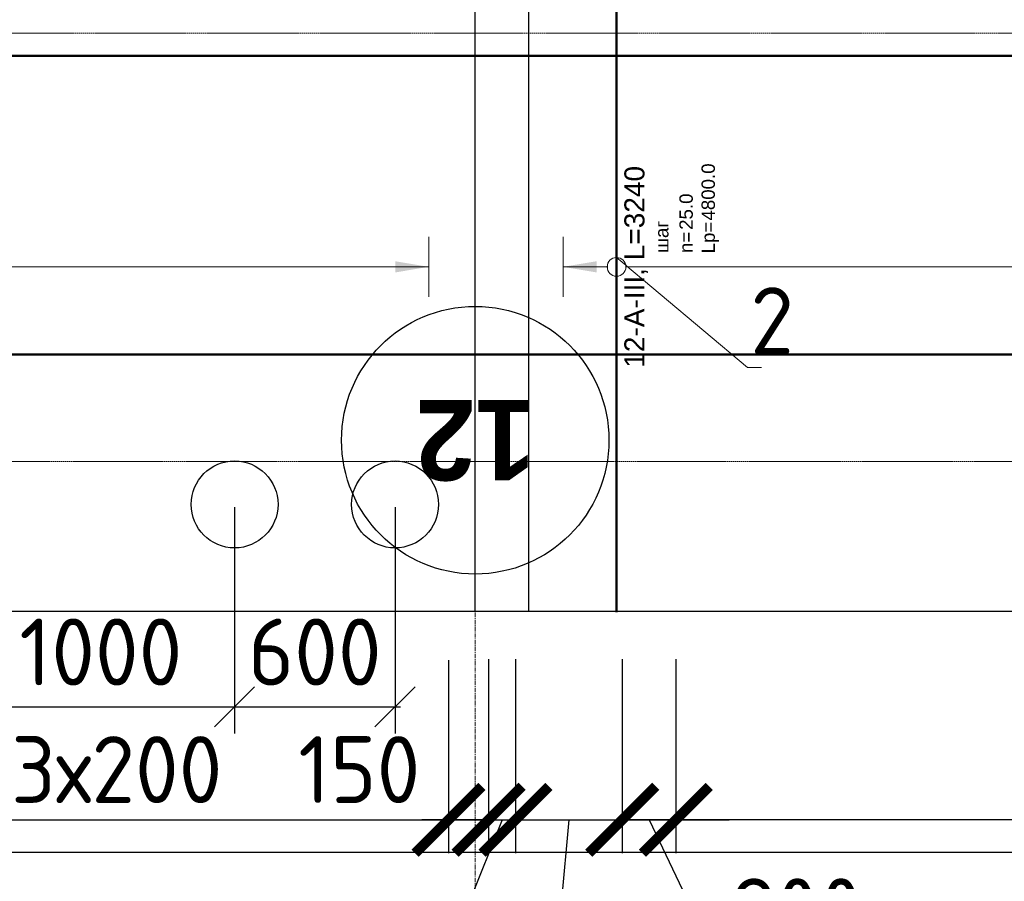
# Model space of a CAD drawing. Header units: millimetres. Extents: x 376598 to 1249954, y -318491 to -22134.
# Tile 228 of 256: x 614842 to 618523, y -32748 to -29528. Entities that reach past the tile are written whole.
import ezdxf
from ezdxf import colors
from ezdxf.entities.mleader import LeaderData, LeaderLine
from ezdxf.enums import TextEntityAlignment as Align
from ezdxf.math import Vec2, Vec3

# ---------------------------------------------------------------- set-up
doc = ezdxf.new("R2010")
doc.units = ezdxf.units.MM
doc.set_wipeout_variables(frame=1)
for name, pattern in [('______5', [1100, 800, -100, 100, -100]), ('________', [0]), ('ACAD_ISO02W100', [15, 12, -3]), ('осевая', [50.8, 31.75, -6.35, 6.35, -6.35])]:
    doc.linetypes.add(name, pattern=pattern)
for name, color, linetype, lineweight in [('Standard', 7, 'Continuous', 25), ('АрмСтер', 2, 'Continuous', 50), ('ВК_задание стр текст', 1, 'Continuous', 5), ('Оси', 40, '______5', 18), ('подоснова', 151, 'Continuous', 5), ('РАЗМЕРЫ', 1, 'Continuous', 9)]:
    doc.layers.add(name, color=color, linetype=linetype, lineweight=lineweight)
doc.layers.add('АрмСтер_атрибуты', color=2, linetype='Continuous', lineweight=0, plot=False)
doc.layers.add('пунктир', color=4, linetype='ACAD_ISO02W100')
doc.styles.add('Century Gothic', font='GOTHIC.TTF')
doc.styles.add('GOST-2.304_Type-B', font='GOST_Common.ttf')
doc.styles.get("Standard").update_dxf_attribs({"font": 'arial.ttf'})
doc.styles.add('Аннотативный', font='arial.ttf')
doc.dimstyles.new('М100', dxfattribs={"dimtxt": 250, "dimasz": 150, "dimexe": 100, "dimexo": 10, "dimgap": 80, "dimtad": 1, "dimdec": 0, "dimtxsty": 'GOST-2.304_Type-B', "dimblk": 'OBLIQUE', "dimcen": 2.5, "dimdle": 20, "dimclrd": 256, "dimclre": 256, "dimclrt": 256, "dimadec": 0, "dimazin": 0, "dimtfac": 1, "dimtdec": 0, "dimtmove": 0, "dimatfit": 3, "dimfxl": 150, "dimarcsym": 0})
doc.dimstyles.new('СПДС', dxfattribs={"dimscale": 100, "dimtxt": 2.5, "dimasz": 2.5, "dimexe": 1.25, "dimexo": 0, "dimtad": 1, "dimdec": 0, "dimtxsty": 'GOST-2.304_Type-B', "dimblk": 'ARCHTICK', "dimcen": 2.5, "dimdle": 2, "dimadec": 0, "dimazin": 2, "dimtfac": 0.75, "dimtdec": 0, "dimtmove": 1, "dimatfit": 3, "dimfxl": 1, "dimtolj": 1, "dimarcsym": 1})

# ---------------------------------------------------------------- blocks, each defined once
blk = doc.blocks.new('*U105')
at = {"layer": 'РАЗМЕРЫ'}
for p, q in [((112.5, 200), (-112.5, 200)), ((112.5, -2200), (-112.5, -2200))]:
    blk.add_line(p, q, dxfattribs=at)
at = {"layer": 'РАЗМЕРЫ', "ltscale": 15}
blk.add_line((0, -2200), (0, 200), dxfattribs=at)
at = {"layer": 'РАЗМЕРЫ'}
for points in [[(0, 200), (20.9, 74.8), (-20.9, 74.8)], [(0, -2200), (20.9, -2074.8), (-20.9, -2074.8)]]:
    blk.add_solid(points, dxfattribs=at)
at = {"layer": 'АрмСтер_атрибуты', "color": 215, "ltscale": 15, "style": 'Аннотативный'}
for s, p in [('шаг', (51.4, -194.2)), ('n=', (51.4, -285.1)), ('Lр=', (50.2, -367.8))]:
    blk.add_text(s, height=50, dxfattribs=at).set_placement(p)
at = {"layer": 'АрмСтер_атрибуты', "style": 'Аннотативный', "flags": 8}
blk.add_attdef('ПОЗ', (110, 29.6), '', height=75, dxfattribs=at)
at = {"layer": 'АрмСтер_атрибуты', "color": 215, "style": 'Аннотативный'}
for tag, p, flags in [('ШАГ', (190.9, -194.2), 10), ('КОЛ', (138, -285.1), 8), ('ШИРИНА', (172.9, -367.8), 8)]:
    blk.add_attdef(tag, p, '', height=50, dxfattribs=dict(at, flags=flags))
at = {"layer": 'АрмСтер_атрибуты', "flags": 9}
for tag, p in [('МАССА', (-2096, -410.5)), ('ОБОЗНАЧЕНИЕ', (-2096, -524.4))]:
    blk.add_attdef(tag, p, '', height=75, dxfattribs=at)
at = {"linetype": 'Continuous', "lineweight": 0}
blk.add_wipeout([(35, 0), (28.3, 20.6), (10.8, 33.3), (-10.8, 33.3), (-28.3, 20.6), (-35, 0), (-28.3, -20.6), (-10.8, -33.3), (10.8, -33.3), (28.3, -20.6)], dxfattribs=at)
at = {"color": 0, "linetype": 'ByBlock', "lineweight": -2, "ltscale": 100}
blk.add_line((-1290, 0), (1950, 0), dxfattribs=at)
at = {"layer": 'РАЗМЕРЫ'}
blk.add_circle((0, 0), 35, dxfattribs=at)
at = {"layer": 'АрмСтер_атрибуты', "style": 'Аннотативный', "flags": 8}
blk.add_attdef('НАИМЕНОВАНИЕ', text='', height=75, dxfattribs=at).set_placement((0, -29.3), align=Align.TOP_CENTER)
blk = doc.blocks.new('*U106')
at = {"layer": 'РАЗМЕРЫ'}
blk.add_line((112.5, 200), (-112.5, 200), dxfattribs=at)
at = {"layer": 'РАЗМЕРЫ', "ltscale": 15}
blk.add_line((0, -4600), (0, 200), dxfattribs=at)
at = {"layer": 'РАЗМЕРЫ'}
blk.add_solid([(0, 200), (20.9, 74.8), (-20.9, 74.8)], dxfattribs=at)
at = {"layer": 'АрмСтер_атрибуты', "color": 215, "ltscale": 15, "style": 'Аннотативный'}
for s, p in [('шаг', (51.4, -194.2)), ('n=', (51.4, -285.1)), ('Lр=', (50.2, -367.8))]:
    blk.add_text(s, height=50, dxfattribs=at).set_placement(p)
at = {"layer": 'АрмСтер_атрибуты', "style": 'Аннотативный', "flags": 8}
blk.add_attdef('ПОЗ', (110, 29.6), '', height=75, dxfattribs=at)
at = {"layer": 'АрмСтер_атрибуты', "color": 215, "style": 'Аннотативный'}
for tag, p, flags in [('ШАГ', (190.9, -194.2), 10), ('КОЛ', (138, -285.1), 8), ('ШИРИНА', (172.9, -367.8), 8)]:
    blk.add_attdef(tag, p, '', height=50, dxfattribs=dict(at, flags=flags))
at = {"layer": 'АрмСтер_атрибуты', "flags": 9}
for tag, p in [('МАССА', (-2096, -410.5)), ('ОБОЗНАЧЕНИЕ', (-2096, -524.4))]:
    blk.add_attdef(tag, p, '', height=75, dxfattribs=at)
at = {"linetype": 'Continuous', "lineweight": 0}
blk.add_wipeout([(35, 0), (28.3, 20.6), (10.8, 33.3), (-10.8, 33.3), (-28.3, 20.6), (-35, 0), (-28.3, -20.6), (-10.8, -33.3), (10.8, -33.3), (28.3, -20.6)], dxfattribs=at)
at = {"color": 0, "linetype": 'ByBlock', "lineweight": -2, "ltscale": 100}
blk.add_line((-1290, 0), (1950, 0), dxfattribs=at)
at = {"layer": 'РАЗМЕРЫ'}
blk.add_circle((0, 0), 35, dxfattribs=at)
at = {"layer": 'АрмСтер_атрибуты', "style": 'Аннотативный', "flags": 8}
blk.add_attdef('НАИМЕНОВАНИЕ', text='', height=75, dxfattribs=at).set_placement((0, -29.3), align=Align.TOP_CENTER)
blk = doc.blocks.new('*U151')
at = {"color": 0, "linetype": 'ByBlock', "lineweight": -2, "ltscale": 100}
blk.add_line((-4765, 0), (42535, 0), dxfattribs=at)
at = {"layer": 'АрмСтер_атрибуты', "flags": 9}
for tag, p in [('МАССА', (5724, 4389.5)), ('ОБОЗНАЧЕНИЕ', (5724, 4275.6))]:
    blk.add_attdef(tag, p, '', height=75, dxfattribs=at)
at = {"layer": 'АрмСтер_атрибуты', "style": 'Аннотативный', "flags": 8}
blk.add_attdef('ПОЗ', (110, 29.6), '', height=75, dxfattribs=at)
blk.add_attdef('НАИМЕНОВАНИЕ', text='', height=75, dxfattribs=at).set_placement((0, -29.3), align=Align.TOP_CENTER)
at = {"layer": 'АрмСтер_атрибуты', "color": 215, "style": 'Аннотативный'}
for tag, p, flags in [('ШАГ', (190.9, -194.2), 10), ('КОЛ', (138, -285.1), 8), ('ШИРИНА', (172.9, -367.8), 8)]:
    blk.add_attdef(tag, p, '', height=50, dxfattribs=dict(at, flags=flags))
blk = doc.blocks.new('*U769')
at = {"color": 0, "linetype": 'ByBlock', "lineweight": -2, "ltscale": 100}
blk.add_line((-7419.2, 0), (6395.8, 0), dxfattribs=at)
at = {"layer": 'АрмСтер_атрибуты', "flags": 9}
for tag, p in [('МАССА', (10369.8, 5389.5)), ('ОБОЗНАЧЕНИЕ', (10369.8, 5275.6))]:
    blk.add_attdef(tag, p, '', height=75, dxfattribs=at)
at = {"layer": 'АрмСтер_атрибуты', "style": 'Аннотативный', "flags": 8}
blk.add_attdef('ПОЗ', (110, 29.6), '', height=75, dxfattribs=at)
blk.add_attdef('НАИМЕНОВАНИЕ', text='', height=75, dxfattribs=at).set_placement((0, -29.3), align=Align.TOP_CENTER)
at = {"layer": 'АрмСтер_атрибуты', "color": 215, "style": 'Аннотативный'}
for tag, p, flags in [('ШАГ', (190.9, -194.2), 10), ('КОЛ', (138, -285.1), 8), ('ШИРИНА', (172.9, -367.8), 8)]:
    blk.add_attdef(tag, p, '', height=50, dxfattribs=dict(at, flags=flags))
blk = doc.blocks.new('_None')
blk = doc.blocks.new('_Oblique')
at = {"layer": 'пунктир', "color": 0, "lineweight": -2}
blk.add_line((-0.5, -0.5), (0.5, 0.5), dxfattribs=at)
blk = doc.blocks.new('*D2228')
at = {"layer": 'DEFPOINTS', "color": 0, "lineweight": 0, "ltscale": 100, "transparency": 16777216}
for p in [(615645.2, -31339.6), (614645.2, -31371.9), (615645.2, -32095.9)]:
    blk.add_point(p, dxfattribs=at)
at = {"layer": 'ВК_задание стр текст', "lineweight": -2, "ltscale": 100, "transparency": 16777216}
for p, q in [((615645.2, -31349.6), (615645.2, -32195.9)), ((614645.2, -31381.9), (614645.2, -32195.9)), ((614625.2, -32095.9), (615665.2, -32095.9))]:
    blk.add_line(p, q, dxfattribs=at)
at = {"layer": 'ВК_задание стр текст', "lineweight": -2, "ltscale": 100, "transparency": 16777216, "xscale": 150, "yscale": 150, "zscale": 150, "rotation": 180}
blk.add_blockref('_Oblique', (614645.2, -32095.9), dxfattribs=at)
at = {"layer": 'ВК_задание стр текст', "lineweight": -2, "ltscale": 100, "transparency": 16777216, "xscale": 150, "yscale": 150, "zscale": 150}
blk.add_blockref('_Oblique', (615645.2, -32095.9), dxfattribs=at)
at = {"layer": 'ВК_задание стр текст', "ltscale": 100, "transparency": 16777216, "insert": (615145.2, -31890.9), "char_height": 250, "attachment_point": 5, "style": 'GOST-2.304_Type-B'}
blk.add_mtext('1000', dxfattribs=at)
blk = doc.blocks.new('*D2229')
at = {"layer": 'DEFPOINTS', "color": 0, "lineweight": 0, "ltscale": 100, "transparency": 16777216}
for p in [(615645.2, -31339.6), (616245.2, -31339.6), (616245.2, -32095.9)]:
    blk.add_point(p, dxfattribs=at)
at = {"layer": 'ВК_задание стр текст', "lineweight": -2, "ltscale": 100, "transparency": 16777216}
for p, q in [((615645.2, -31349.6), (615645.2, -32195.9)), ((616245.2, -31349.6), (616245.2, -32195.9)), ((615625.2, -32095.9), (616265.2, -32095.9))]:
    blk.add_line(p, q, dxfattribs=at)
at = {"layer": 'ВК_задание стр текст', "lineweight": -2, "ltscale": 100, "transparency": 16777216, "xscale": 150, "yscale": 150, "zscale": 150, "rotation": 180}
blk.add_blockref('_Oblique', (615645.2, -32095.9), dxfattribs=at)
at = {"layer": 'ВК_задание стр текст', "lineweight": -2, "ltscale": 100, "transparency": 16777216, "xscale": 150, "yscale": 150, "zscale": 150}
blk.add_blockref('_Oblique', (616245.2, -32095.9), dxfattribs=at)
at = {"layer": 'ВК_задание стр текст', "ltscale": 100, "transparency": 16777216, "insert": (615945.2, -31890.9), "char_height": 250, "attachment_point": 5, "style": 'GOST-2.304_Type-B'}
blk.add_mtext('600', dxfattribs=at)
blk = doc.blocks.new('_ArchTick')
at = {"color": 0, "linetype": 'ByBlock', "const_width": 0.15}
blk.add_lwpolyline([(-0.5, -0.5), (0.5, 0.5)], dxfattribs=at)
blk = doc.blocks.new('*D2383')
at = {"layer": 'DEFPOINTS', "color": 0, "lineweight": 0, "transparency": 16777216}
for p in [(617294.9, -31918.1, -720), (621694.9, -31918.1, -720), (617294.9, -32517.9)]:
    blk.add_point(p, dxfattribs=at)
at = {"layer": 'РАЗМЕРЫ', "color": 0, "lineweight": -2, "transparency": 16777216}
for p, q in [((617294.9, -31918.1), (617294.9, -32642.9)), ((621694.9, -31918.1), (621694.9, -32642.9)), ((621894.9, -32517.9), (617094.9, -32517.9))]:
    blk.add_line(p, q, dxfattribs=at)
at = {"layer": 'РАЗМЕРЫ', "color": 0, "lineweight": -2, "transparency": 16777216, "xscale": 250, "yscale": 250, "zscale": 250, "rotation": 180}
blk.add_blockref('_ArchTick', (617294.9, -32517.9), dxfattribs=at)
at = {"layer": 'РАЗМЕРЫ', "color": 0, "lineweight": -2, "transparency": 16777216, "xscale": 250, "yscale": 250, "zscale": 250}
blk.add_blockref('_ArchTick', (621694.9, -32517.9), dxfattribs=at)
at = {"layer": 'РАЗМЕРЫ', "color": 0, "lineweight": 0, "transparency": 16777216, "insert": (619494.9, -32330.4), "char_height": 250, "attachment_point": 5, "style": 'GOST-2.304_Type-B'}
blk.add_mtext('\\A1;22х200', dxfattribs=at)
blk = doc.blocks.new('*D2394')
at = {"layer": 'DEFPOINTS', "color": 0, "lineweight": 0, "transparency": 16777216}
for p in [(613844.7, -31918.1), (616445.2, -31921.9, -720), (616445.2, -32517.9)]:
    blk.add_point(p, dxfattribs=at)
at = {"layer": 'РАЗМЕРЫ', "color": 0, "lineweight": -2, "transparency": 16777216}
for p, q in [((613844.7, -31918.1), (613844.7, -32642.9)), ((616445.2, -31921.9), (616445.2, -32642.9)), ((613644.7, -32517.9), (616645.2, -32517.9))]:
    blk.add_line(p, q, dxfattribs=at)
at = {"layer": 'РАЗМЕРЫ', "color": 0, "lineweight": -2, "transparency": 16777216, "xscale": 250, "yscale": 250, "zscale": 250, "rotation": 180}
blk.add_blockref('_ArchTick', (613844.7, -32517.9), dxfattribs=at)
at = {"layer": 'РАЗМЕРЫ', "color": 0, "lineweight": -2, "transparency": 16777216, "xscale": 250, "yscale": 250, "zscale": 250}
blk.add_blockref('_ArchTick', (616445.2, -32517.9), dxfattribs=at)
at = {"layer": 'РАЗМЕРЫ', "color": 0, "lineweight": 0, "transparency": 16777216, "insert": (615144.9, -32330.4), "char_height": 250, "attachment_point": 5, "style": 'GOST-2.304_Type-B'}
blk.add_mtext('\\A1;13х200', dxfattribs=at)
blk = doc.blocks.new('*D2413')
at = {"layer": 'DEFPOINTS', "color": 0, "lineweight": 0, "transparency": 16777216}
for p in [(616445.2, -31921.9, -720), (616595, -32017.8), (616595, -32517.9)]:
    blk.add_point(p, dxfattribs=at)
at = {"layer": 'РАЗМЕРЫ', "color": 0, "lineweight": -2, "transparency": 16777216}
for p, q in [((616445.2, -31921.9), (616445.2, -32642.9)), ((616595, -32017.8), (616595, -32642.9)), ((616245.2, -32517.9), (616795, -32517.9))]:
    blk.add_line(p, q, dxfattribs=at)
at = {"layer": 'РАЗМЕРЫ', "color": 0, "lineweight": -2, "transparency": 16777216, "xscale": 250, "yscale": 250, "zscale": 250, "rotation": 180}
blk.add_blockref('_ArchTick', (616445.2, -32517.9), dxfattribs=at)
at = {"layer": 'РАЗМЕРЫ', "color": 0, "lineweight": -2, "transparency": 16777216, "xscale": 250, "yscale": 250, "zscale": 250}
blk.add_blockref('_ArchTick', (616595, -32517.9), dxfattribs=at)
at = {"layer": 'РАЗМЕРЫ', "color": 0, "lineweight": 0, "transparency": 16777216, "insert": (616111.5, -32330.4), "char_height": 250, "attachment_point": 5, "style": 'GOST-2.304_Type-B'}
blk.add_mtext('\\A1;150', dxfattribs=at)
blk = doc.blocks.new('*D2414')
at = {"layer": 'DEFPOINTS', "color": 0, "lineweight": 0, "transparency": 16777216}
for p in [(616595, -31917.8), (616695.5, -31918.3), (616695.5, -32517.9)]:
    blk.add_point(p, dxfattribs=at)
at = {"layer": 'РАЗМЕРЫ', "color": 0, "lineweight": -2, "transparency": 16777216}
for p, q in [((616595, -31917.8), (616595, -32642.9)), ((616695.5, -31918.3), (616695.5, -32642.9)), ((616645.2, -32517.9), (616329.5, -33307.8)), ((616595, -32517.9), (616345, -32517.9)), ((616595, -32517.9), (616695.5, -32517.9)), ((616595, -32517.9), (616695.5, -32517.9)), ((616695.5, -32517.9), (616945.5, -32517.9)), ((616329.5, -33307.8), (615779.5, -33307.8))]:
    blk.add_line(p, q, dxfattribs=at)
at = {"layer": 'РАЗМЕРЫ', "color": 0, "lineweight": -2, "transparency": 16777216, "xscale": 250, "yscale": 250, "zscale": 250}
blk.add_blockref('_ArchTick', (616595, -32517.9), dxfattribs=at)
at = {"layer": 'РАЗМЕРЫ', "color": 0, "lineweight": -2, "transparency": 16777216, "xscale": 250, "yscale": 250, "zscale": 250, "rotation": 180}
blk.add_blockref('_ArchTick', (616695.5, -32517.9), dxfattribs=at)
at = {"layer": 'РАЗМЕРЫ', "color": 0, "lineweight": 0, "transparency": 16777216, "insert": (616054.5, -33120.3), "char_height": 250, "attachment_point": 5, "style": 'GOST-2.304_Type-B'}
blk.add_mtext('\\A1;100', dxfattribs=at)
blk = doc.blocks.new('*D2415')
at = {"layer": 'DEFPOINTS', "color": 0, "lineweight": 0, "transparency": 16777216}
for p in [(616695.5, -31918.3), (617094.7, -31918.1), (617094.7, -32517.9)]:
    blk.add_point(p, dxfattribs=at)
at = {"layer": 'РАЗМЕРЫ', "color": 0, "lineweight": -2, "transparency": 16777216}
for p, q in [((616695.5, -31918.3), (616695.5, -32642.9)), ((617094.7, -31918.1), (617094.7, -32642.9)), ((616495.5, -32517.9), (617294.7, -32517.9)), ((616895.1, -32517.9), (616792, -33627.3)), ((616792, -33627.3), (615842, -33627.3))]:
    blk.add_line(p, q, dxfattribs=at)
at = {"layer": 'РАЗМЕРЫ', "color": 0, "lineweight": -2, "transparency": 16777216, "xscale": 250, "yscale": 250, "zscale": 250, "rotation": 180}
blk.add_blockref('_ArchTick', (616695.5, -32517.9), dxfattribs=at)
at = {"layer": 'РАЗМЕРЫ', "color": 0, "lineweight": -2, "transparency": 16777216, "xscale": 250, "yscale": 250, "zscale": 250}
blk.add_blockref('_ArchTick', (617094.7, -32517.9), dxfattribs=at)
at = {"layer": 'РАЗМЕРЫ', "color": 0, "lineweight": 0, "transparency": 16777216, "insert": (616317, -33439.8), "char_height": 250, "attachment_point": 5, "style": 'GOST-2.304_Type-B'}
blk.add_mtext('\\A1;2х200', dxfattribs=at)
blk = doc.blocks.new('*D2416')
at = {"layer": 'DEFPOINTS', "color": 0, "lineweight": 0, "transparency": 16777216}
for p in [(617094.7, -31918.1), (617294.9, -32193.8), (617294.9, -32517.9)]:
    blk.add_point(p, dxfattribs=at)
at = {"layer": 'РАЗМЕРЫ', "color": 0, "lineweight": -2, "transparency": 16777216}
for p, q in [((617094.7, -31918.1), (617094.7, -32642.9)), ((617294.9, -32193.8), (617294.9, -32642.9)), ((616894.7, -32517.9), (617494.9, -32517.9)), ((617194.8, -32517.9), (617449.8, -33049.1)), ((617449.8, -33049.1), (618049.8, -33049.1))]:
    blk.add_line(p, q, dxfattribs=at)
at = {"layer": 'РАЗМЕРЫ', "color": 0, "lineweight": -2, "transparency": 16777216, "xscale": 250, "yscale": 250, "zscale": 250, "rotation": 180}
blk.add_blockref('_ArchTick', (617094.7, -32517.9), dxfattribs=at)
at = {"layer": 'РАЗМЕРЫ', "color": 0, "lineweight": -2, "transparency": 16777216, "xscale": 250, "yscale": 250, "zscale": 250}
blk.add_blockref('_ArchTick', (617294.9, -32517.9), dxfattribs=at)
at = {"layer": 'РАЗМЕРЫ', "color": 0, "lineweight": 0, "transparency": 16777216, "insert": (617749.8, -32861.6), "char_height": 250, "attachment_point": 5, "style": 'GOST-2.304_Type-B'}
blk.add_mtext('\\A1;200', dxfattribs=at)
blk = doc.blocks.new('NSY101')
at = {"color": 0, "linetype": 'ByBlock', "lineweight": -2}
blk.add_circle((0, 0), 50, dxfattribs=at)
blk = doc.blocks.new('попрап')
at = {"layer": 'Оси', "color": 16, "linetype": 'Continuous', "lineweight": 25, "transparency": 33554687, "xscale": 9.999999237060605, "yscale": 9.999999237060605, "zscale": 9.999999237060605}
blk.add_blockref('NSY101', (460642.4, 69637.3, -4157.4), dxfattribs=at)
at = {"layer": 'Оси', "color": 16, "linetype": 'Continuous', "lineweight": 25, "transparency": 33554687, "insert": (460642.4, 69637.3, -4157.4), "char_height": 300, "width": 620, "attachment_point": 5, "style": 'Century Gothic'}
blk.add_mtext('\\A1;{\\fCentury Gothic|i0|b1;\\H300.000000;\\W1.000000;\\C16;12}\\P', dxfattribs=at)

msp = doc.modelspace()

# ---------------------------------------------------------------- linework, layer by layer
at = {"color": 7, "linetype": '________', "lineweight": 25, "transparency": 33554687}
for p, q in [((616544.8, -31739.5), (616544.8, -28999.5)), ((616744.8, -31739.5), (616744.8, -28999.5))]:
    msp.add_line(p, q, dxfattribs=at)
at = {"layer": 'Standard', "color": 7, "linetype": 'Continuous', "lineweight": 25, "transparency": 33554687}
for p, q in [((653669.7, -31739.5), (605994.8, -31739.5)), ((605994.8, -32639.5), (653669.7, -32639.5))]:
    msp.add_line(p, q, dxfattribs=at)
at = {"layer": 'Оси', "color": 16, "linetype": 'осевая', "lineweight": 0, "ltscale": 0.5, "transparency": 33554687}
msp.add_line((616544.8, -27477.9), (616544.8, -34061.4), dxfattribs=at)

# ---------------------------------------------------------------- dimensions: what is measured, and where the dimension line sits
at = {"layer": 'РАЗМЕРЫ', "color": 1, "lineweight": 0}
for base, p1, p2, text, picture, middle in [((616445.2, -32517.9), (613844.7, -31918.1), (616445.2, -31921.9, -720), '13х200', '*D2394', (615144.9, -32330.4)), ((617294.9, -32517.9), (621694.9, -31918.1, -720), (617294.9, -31918.1, -720), '22х200', '*D2383', (619494.9, -32330.4))]:
    dim = msp.add_linear_dim(base=base, p1=p1, p2=p2, angle=180, text=text, dimstyle='СПДС', dxfattribs=at)
    dim.commit()
    dim.dimension.update_dxf_attribs({"geometry": picture, "text_midpoint": middle})
for base, p1, p2, picture, middle in [((616695.4626, -32517.865), (616594.972, -31917.8458), (616695.4626, -31918.3364), '*D2414', (616266.9556, -33307.7852)), ((616595, -32517.9), (616445.2, -31921.9, -720), (616595, -32017.8), '*D2413', (616111.5, -32517.9)), ((617294.9, -32517.9), (617094.7, -31918.1), (617294.9, -32193.8), '*D2416', (617512.3, -33049.1))]:
    dim = msp.add_linear_dim(base=base, p1=p1, p2=p2, angle=180, dimstyle='СПДС', dxfattribs=at)
    dim.commit()
    dim.dimension.update_dxf_attribs({"geometry": picture, "text_midpoint": middle, "dimtype": 160})
dim = msp.add_linear_dim(base=(617094.7, -32517.9), p1=(616695.5, -31918.3), p2=(617094.7, -31918.1), angle=180, text='2х200', dimstyle='СПДС', dxfattribs=at)
dim.commit()
dim.dimension.update_dxf_attribs({"geometry": '*D2415', "text_midpoint": (616729.5, -33627.3), "dimtype": 160})

# ---------------------------------------------------------------- next in the draw order: block references
at = {"layer": 'АрмСтер', "ltscale": 15}
ref = msp.add_blockref('*U105', (614171, -30451.9), dxfattribs=dict(at, rotation=90))
ref.add_attrib('НАИМЕНОВАНИЕ', '12-A-III, L=3240', dxfattribs={"layer": 'АрмСтер_атрибуты', "height": 75, "rotation": 90, "style": 'Аннотативный', "flags": 8}).set_placement((614200.4, -30451.9), align=Align.TOP_CENTER)
ref.add_attrib('КОЛ', '13.0', (614456.2, -30313.8), dxfattribs={"layer": 'АрмСтер_атрибуты', "color": 215, "height": 50, "rotation": 90, "style": 'Аннотативный', "flags": 8})
ref.add_attrib('ШИРИНА', '2400.0', (614538.8, -30279), dxfattribs={"layer": 'АрмСтер_атрибуты', "color": 215, "height": 50, "rotation": 90, "style": 'Аннотативный', "flags": 8})
ref = msp.add_blockref('*U106', (617073.2, -30451.9), dxfattribs=dict(at, rotation=90))
ref.add_attrib('НАИМЕНОВАНИЕ', '12-A-III, L=3240', dxfattribs={"layer": 'АрмСтер_атрибуты', "height": 75, "rotation": 90, "style": 'Аннотативный', "flags": 8}).set_placement((617102.6, -30451.9), align=Align.TOP_CENTER)
ref.add_attrib('КОЛ', '25.0', (617358.4, -30313.8), dxfattribs={"layer": 'АрмСтер_атрибуты', "color": 215, "height": 50, "rotation": 90, "style": 'Аннотативный', "flags": 8})
ref.add_attrib('ШИРИНА', '4800.0', (617441, -30279), dxfattribs={"layer": 'АрмСтер_атрибуты', "color": 215, "height": 50, "rotation": 90, "style": 'Аннотативный', "flags": 8})

# ---------------------------------------------------------------- next in the draw order: block references
msp.add_blockref('*U151', (611060.3, -29664, -720), dxfattribs=at)

# ---------------------------------------------------------------- next in the draw order: block references
msp.add_blockref('*U769', (620151.4, -30779.1, -720), dxfattribs=at)

# ---------------------------------------------------------------- next in the draw order: dimensions: what is measured, and where the dimension line sits
at = {"layer": 'ВК_задание стр текст', "color": 5, "ltscale": 100}
dim = msp.add_linear_dim(base=(615645.2, -32095.9), p1=(614645.2, -31371.9), p2=(615645.2, -31339.6), angle=180, dimstyle='М100', dxfattribs=at)
dim.commit()
dim.dimension.update_dxf_attribs({"geometry": '*D2228', "text_midpoint": (615145.2, -31890.9)})
dim = msp.add_linear_dim(base=(616245.2, -32095.9), p1=(615645.2, -31339.6), p2=(616245.2, -31339.6), angle=180, dimstyle='М100', dxfattribs=at)
dim.commit()
dim.dimension.update_dxf_attribs({"geometry": '*D2229', "text_midpoint": (615945.2, -32095.9), "dimtype": 160})

# ---------------------------------------------------------------- next in the draw order: linework, layer by layer
at = {"layer": 'РАЗМЕРЫ', "color": 4, "linetype": 'ACAD_ISO02W100', "ltscale": 0.5, "elevation": -720}
msp.add_lwpolyline([(612744.8, -29579.1), (626544.8, -29579.1), (626544.8, -31179.1), (612744.8, -31179.1)], close=True, dxfattribs=at)
at = {"layer": 'РАЗМЕРЫ', "color": 4, "lineweight": 30}
for centre in [(615645.2, -31339.5), (616245.2, -31339.6)]:
    msp.add_circle(centre, 162.5, dxfattribs=at)

# ---------------------------------------------------------------- next in the draw order: block references
at = {"color": 1, "lineweight": 0, "rotation": 180}
msp.add_blockref('попрап', (1077187.4, 38537.6, 4157.4), dxfattribs=at)

# ---------------------------------------------------------------- next in the draw order: leaders
at = {"layer": 'подоснова'}
ml = msp.add_multileader_mtext('Standard', dxfattribs=at)
ml.set_content('2', color=256, style='GOST-2.304_Type-B')
ml.set_leader_properties(color=256, linetype='ByLayer', lineweight=15)
ml.set_arrow_properties(name='NONE')
ml.build(insert=Vec2(0, 0))
ml.multileader.update_dxf_attribs({"text_left_attachment_type": 6, "text_right_attachment_type": 6, "dogleg_length": 10, "arrow_head_size": 18})
ctx = ml.context
ctx.base_point, ctx.char_height, ctx.arrow_head_size, ctx.landing_gap_size, ctx.plane_origin = Vec3(617572.6, -30828), 250, 18, 20, Vec3(617992.4, -29458)
ctx.left_attachment, ctx.right_attachment, ctx.text_align_type = 6, 6, 1
notes = []
notes.append((ctx, [(0, (1, 1, 0), (617562.6, -30828), (1, 0), 10, [(0, [(617073.2, -30416.9)], 0, [])])]))
ctx.mtext.insert, ctx.mtext.width, ctx.mtext.alignment, ctx.mtext.flow_direction = Vec3(617655.1, -30528), 22.898, 2, 5
for ctx, leaders in notes:
    for number, flags, end, landing, length, lines in leaders:
        leader = LeaderData()
        leader.index, (leader.has_last_leader_line, leader.has_dogleg_vector, leader.attachment_direction) = number, flags
        leader.last_leader_point, leader.dogleg_vector, leader.dogleg_length = Vec3(end), Vec3(landing), length
        for number, points, colour, breaks in lines:
            line = LeaderLine()
            line.index, line.vertices, line.color, line.breaks = number, Vec3.list(points), colors.encode_raw_color(colour), breaks
            leader.lines.append(line)
        ctx.leaders.append(leader)

doc.saveas('drawing.dxf')
